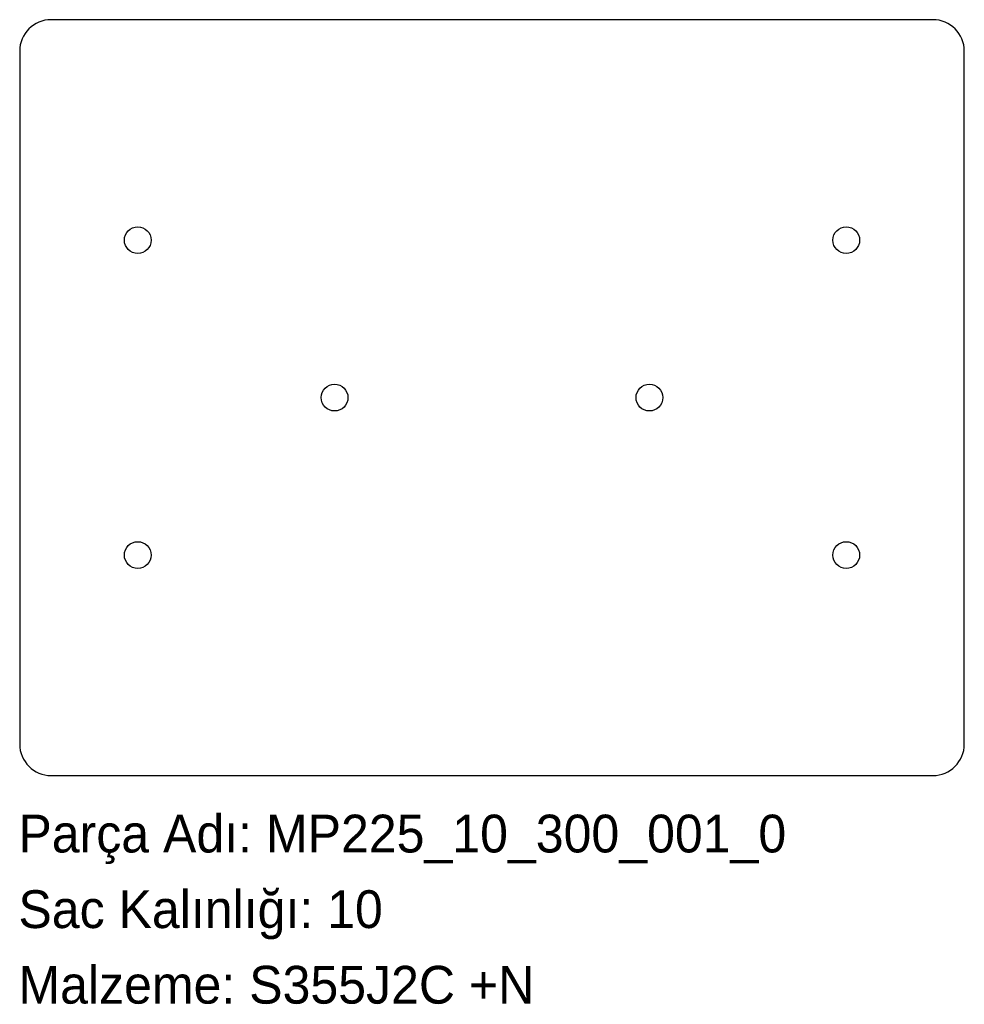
# Model space of a CAD drawing. Header units: millimetres. Extents: x 0 to 300, y -72 to 240.
import ezdxf

# ---------------------------------------------------------------- set-up
doc = ezdxf.new("R2010")
doc.units = ezdxf.units.MM
doc.linetypes.add('SLD-Katı', pattern=[0])
doc.linetypes.add('SLD-Sürekli', pattern=[0])
doc.layers.add('METIN', color=96, linetype='SLD-Katı')
doc.styles.add('SLDTEXTSTYLE0', font='ARIAL.TTF', dxfattribs={"width": 0.948, "bigfont": 'bigfont'})
doc.styles.add('SLDTEXTSTYLE1', font='ARIAL.TTF', dxfattribs={"width": 0.948})

msp = doc.modelspace()

# ---------------------------------------------------------------- linework, layer by layer
at = {"color": 7, "linetype": 'SLD-Sürekli', "lineweight": 25}
for p, q in [((290.4, 240.4), (10.4, 240.4)), ((0.4, 230.4), (0.4, 10.4)), ((300.4, 10.4), (300.4, 230.4)), ((10.4, 0.4), (290.4, 0.4))]:
    msp.add_line(p, q, dxfattribs=at)
for centre in [(37.9, 170.4), (262.9, 170.4), (100.4, 120.4), (200.4, 120.4), (37.9, 70.4), (262.9, 70.4)]:
    msp.add_circle(centre, 4.25, dxfattribs=at)
for centre, start, end in [((10.4, 230.4), 90, 180), ((290.4, 230.4), 0, 90), ((10.4, 10.4), 180, 270), ((290.4, 10.4), 270, 0)]:
    msp.add_arc(centre, 10, start, end, dxfattribs=at)

# ---------------------------------------------------------------- texts
at = {"layer": 'METIN', "char_height": 12, "attachment_point": 1}
for s, insert, style in [('Parça Adı: MP225_10_300_001_0', (0, -12.031187), 'SLDTEXTSTYLE0'), ('Sac Kalınlığı: 10', (0, -36.031187), 'SLDTEXTSTYLE0'), ('Malzeme: S355J2C +N', (0, -60.031187), 'SLDTEXTSTYLE1')]:
    msp.add_mtext(s, dxfattribs=dict(at, insert=insert, style=style))

doc.saveas('drawing.dxf')
